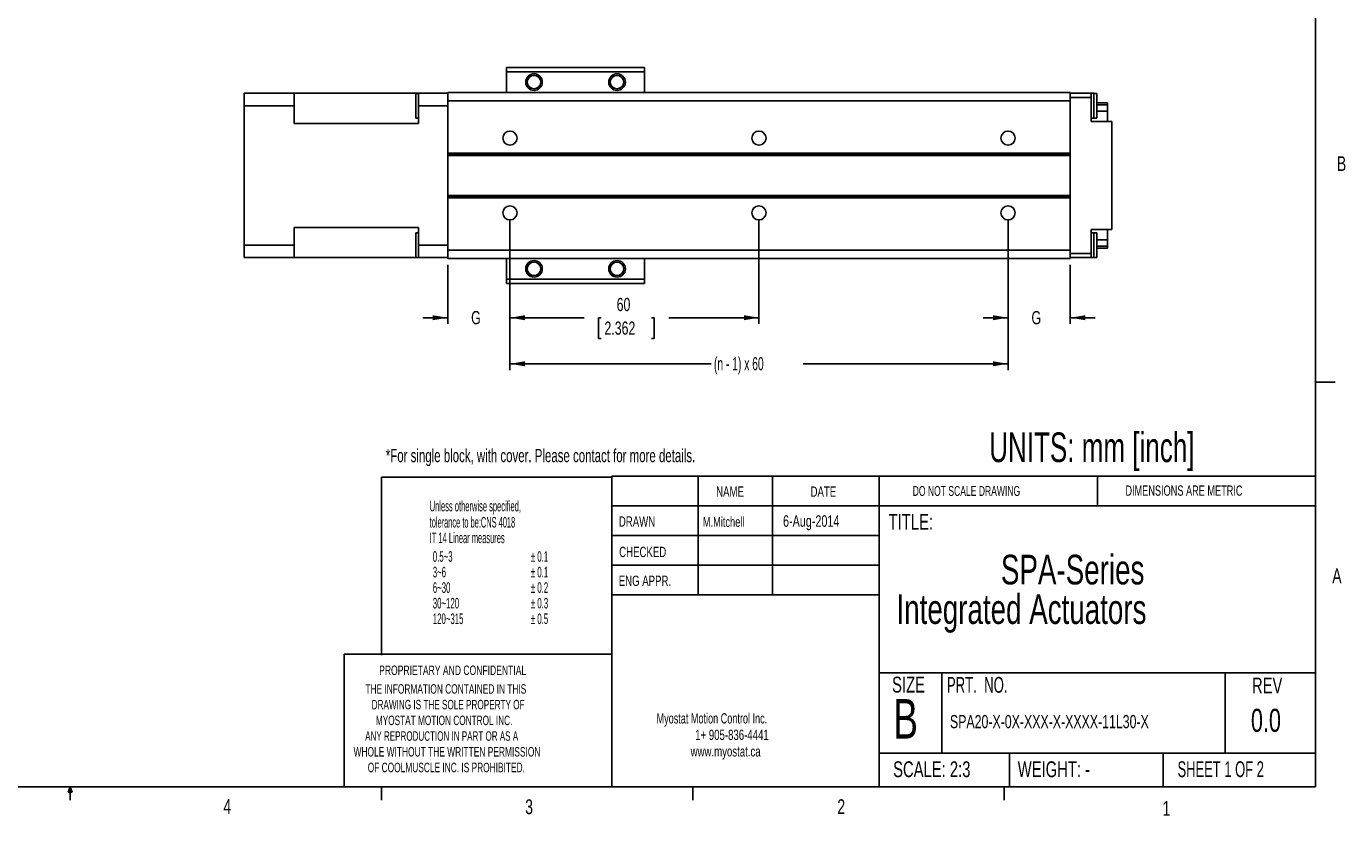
# Model space of a CAD drawing. Extents: x 11 to 421, y 5 to 275.
# Tile 5 of 7: x 209 to 421, y 5 to 132. Entities that reach past the tile are written whole.
import ezdxf
from ezdxf.enums import TextEntityAlignment as Align

# ---------------------------------------------------------------- set-up
doc = ezdxf.new("R2010")
doc.units = 0
doc.layers.get('0').update_dxf_attribs({"linetype": 'CONTINUOUS'})
doc.layers.add('FORMAT', color=7, linetype='CONTINUOUS')
doc.dimstyles.new('SLDDIMSTYLE0', dxfattribs={"dimtxt": 2.116667, "dimasz": 2.4, "dimexe": 0, "dimexo": 0.0625, "dimgap": 0.529167, "dimtad": 0, "dimlfac": 1.5, "dimrnd": 1e-09, "dimzin": 12, "dimsah": 1, "dimcen": 0.09, "dimazin": 3, "dimtfac": 1, "dimtofl": 0, "dimtmove": 0, "dimatfit": 3})
doc.dimstyles.new('SLDDIMSTYLE1', dxfattribs={"dimtxt": 2.116667, "dimasz": 2.4, "dimexe": 0, "dimexo": 0.0625, "dimgap": 0.529167, "dimtad": 0, "dimlfac": 1.5, "dimrnd": 1e-09, "dimzin": 12, "dimsah": 1, "dimcen": 0.09, "dimazin": 3, "dimtfac": 1, "dimtmove": 0, "dimatfit": 3})

# ---------------------------------------------------------------- blocks, each defined once
blk = doc.blocks.new('SW_NOTE_0')
at = {"color": 0, "linetype": 'CONTINUOUS'}
for s, width, p in [('Myostat Motion Control Inc.', 0.661111, (0, 0)), ('1+ 905-836-4441', 0.7, (6.2, -2.65)), ('www.myostat.ca', 0.7, (5.47, -5.3))]:
    blk.add_text(s, height=1.651, dxfattribs=dict(at, width=width)).set_placement(p, align=Align.BOTTOM_LEFT)
blk = doc.blocks.new('SW_NOTE_1')
at = {"color": 0, "linetype": 'CONTINUOUS'}
for s, width, p in [('THE INFORMATION CONTAINED IN THIS', 0.657576, (0, 0)), ('DRAWING IS THE SOLE PROPERTY OF', 0.643548, (1, -2.52)), ('MYOSTAT MOTION CONTROL INC. ', 0.65, (1.67, -5.05)), ('ANY REPRODUCTION IN PART OR AS A', 0.634375, (-0.04, -7.57)), ('WHOLE WITHOUT THE WRITTEN PERMISSION', 0.661111, (-1.91, -10.1)), ('OF COOLMUSCLE INC. IS PROHIBITED.', 0.657576, (0.37, -12.62))]:
    blk.add_text(s, height=1.524, dxfattribs=dict(at, width=width)).set_placement(p, align=Align.BOTTOM_LEFT)
blk = doc.blocks.new('SW_NOTE_2')
at = {"color": 0, "linetype": 'CONTINUOUS', "width": 0.7}
for s, height, p in [('SPA-Series', 4.763, (0, 0)), ('Integrated Actuators', 4.7625, (-16.77, -6.35))]:
    blk.add_text(s, height=height, dxfattribs=at).set_placement(p, align=Align.BOTTOM_LEFT)
blk = doc.blocks.new('_D_12')
at = {"color": 7, "linetype": 'CONTINUOUS'}
for p, q in [((286.56, 101.16), (286.56, 84.31)), ((276.56, 93.83), (276.56, 84.31)), ((276.56, 85.31), (272.56, 85.31)), ((286.56, 85.31), (290.56, 85.31))]:
    blk.add_line(p, q, dxfattribs=at)
for points in [[(276.56, 85.31), (274.16, 85.71), (274.16, 84.91)], [(286.56, 85.31), (288.96, 84.91), (288.96, 85.71)]]:
    blk.add_solid(points, dxfattribs=at)
at = {"color": 7, "linetype": 'CONTINUOUS', "width": 0.7}
blk.add_text('G', height=2.12, dxfattribs=at).set_placement((280.33, 83.63, 48.21), align=Align.BOTTOM_LEFT)
blk = doc.blocks.new('_D_13')
at = {"color": 7, "linetype": 'CONTINUOUS'}
for p, q in [((286.56, 101.16), (286.56, 84.31)), ((326.56, 101.16), (326.56, 84.31)), ((286.56, 85.31), (298.47, 85.31)), ((301.21, 85.31), (300.78, 85.31)), ((300.78, 85.31), (300.78, 81.95)), ((309.32, 85.31), (309.75, 85.31)), ((309.75, 85.31), (309.75, 81.95)), ((326.56, 85.31), (312.06, 85.31)), ((300.78, 81.95), (301.21, 81.95)), ((309.75, 81.95), (309.32, 81.95))]:
    blk.add_line(p, q, dxfattribs=at)
for points in [[(286.56, 85.31), (288.96, 84.91), (288.96, 85.71)], [(326.56, 85.31), (324.16, 85.71), (324.16, 84.91)]]:
    blk.add_solid(points, dxfattribs=at)
at = {"color": 7, "linetype": 'CONTINUOUS', "width": 0.7}
for s, p in [('60', (303.7, 85.74, 48.21)), ('2.362', (301.74, 81.95, 48.21))]:
    blk.add_text(s, height=2.117, dxfattribs=at).set_placement(p, align=Align.BOTTOM_LEFT)
blk = doc.blocks.new('_D_14')
at = {"color": 7, "linetype": 'CONTINUOUS'}
for p, q in [((286.56, 101.16), (286.56, 76.91)), ((366.56, 101.16), (366.56, 76.91)), ((286.56, 77.91), (318.9, 77.91)), ((366.56, 77.91), (333.67, 77.91))]:
    blk.add_line(p, q, dxfattribs=at)
for points in [[(286.56, 77.91), (288.96, 77.51), (288.96, 78.31)], [(366.56, 77.91), (364.16, 78.31), (364.16, 77.51)]]:
    blk.add_solid(points, dxfattribs=at)
at = {"color": 7, "linetype": 'CONTINUOUS', "width": 0.583333}
blk.add_text('(n - 1) x 60', height=2.1167, dxfattribs=at).set_placement((319.33, 76.23, 48.21), align=Align.BOTTOM_LEFT)
blk = doc.blocks.new('_D_15')
at = {"color": 7, "linetype": 'CONTINUOUS'}
for p, q in [((366.56, 101.16), (366.56, 84.31)), ((376.56, 93.83), (376.56, 84.31)), ((366.56, 85.31), (362.56, 85.31)), ((376.56, 85.31), (380.56, 85.31))]:
    blk.add_line(p, q, dxfattribs=at)
for points in [[(366.56, 85.31), (364.16, 85.71), (364.16, 84.91)], [(376.56, 85.31), (378.96, 84.91), (378.96, 85.71)]]:
    blk.add_solid(points, dxfattribs=at)
at = {"color": 7, "linetype": 'CONTINUOUS', "width": 0.7}
blk.add_text('G', height=2.12, dxfattribs=at).set_placement((370.33, 83.63, 48.21), align=Align.BOTTOM_LEFT)

msp = doc.modelspace()

# ---------------------------------------------------------------- linework, layer by layer
at = {"color": 7, "linetype": 'CONTINUOUS'}
for p, q in [((415.9568, 9.9587), (415.9568, 270.3087)), ((286.0292, 125.4942), (308.1625, 125.4942)), ((286.0292, 124.8276), (286.0292, 125.4942)), ((308.1625, 124.8276), (308.1625, 125.4942)), ((286.0292, 124.8276), (308.1625, 124.8276)), ((286.0292, 121.4942), (286.0292, 124.8276)), ((308.1625, 121.4942), (308.1625, 124.8276)), ((243.8958, 121.3609), (251.8958, 121.3609)), ((243.8958, 121.3609), (243.8958, 119.3609)), ((251.8958, 119.3609), (251.8958, 121.3609)), ((251.8958, 121.3609), (271.8958, 121.3609)), ((271.8958, 121.3276), (271.4292, 121.3276)), ((271.4292, 117.3942), (271.4292, 121.3276)), ((271.8958, 121.3609), (276.5625, 121.3609)), ((271.8958, 121.3609), (271.8958, 119.3609)), ((376.5625, 121.4942), (276.5625, 121.4942)), ((276.5625, 121.4942), (276.5625, 120.1609)), ((376.5625, 121.4942), (376.5625, 120.1609)), ((379.8958, 121.3609), (376.5625, 121.3609)), ((380.3625, 121.3609), (379.8958, 121.3609)), ((379.8958, 121.3609), (379.8958, 120.6942)), ((380.3625, 117.3609), (380.3625, 121.3609)), ((380.8292, 121.3276), (380.3625, 121.3276)), ((380.8292, 117.3942), (380.8292, 121.3276)), ((243.8958, 119.3609), (243.8958, 96.9609)), ((243.8958, 119.3609), (251.8958, 119.3609)), ((251.8958, 116.4942), (251.8958, 119.3609)), ((271.8958, 119.3609), (271.8958, 116.4942)), ((271.8958, 119.3609), (276.5625, 119.3609)), ((376.5625, 120.1609), (276.5625, 120.1609)), ((276.5625, 120.1609), (276.5625, 111.7276)), ((379.8958, 120.6942), (376.5625, 120.6942)), ((376.5625, 120.1609), (376.5625, 111.7276)), ((379.8958, 120.6942), (379.8958, 116.8276)), ((382.5625, 119.8276), (380.8292, 119.8276)), ((382.5625, 119.8276), (382.5625, 119.4942)), ((382.5625, 119.4942), (382.5625, 118.4942)), ((271.4292, 117.3942), (271.8958, 117.3942)), ((379.8958, 117.3609), (380.3625, 117.3609)), ((383.2292, 116.8276), (379.8958, 116.8276)), ((380.3625, 117.3942), (380.8292, 117.3942)), ((382.5625, 118.4942), (380.8292, 118.4942)), ((382.5625, 118.4942), (382.5625, 116.8276)), ((383.2292, 116.8276), (383.2292, 99.4942)), ((271.8958, 116.4942), (251.8958, 116.4942)), ((376.5625, 111.7276), (276.5625, 111.7276)), ((276.5625, 111.7276), (276.5625, 111.5796)), ((376.5625, 111.5796), (276.5625, 111.5796)), ((276.5625, 111.5796), (276.5625, 111.3542)), ((376.5625, 111.3542), (276.5625, 111.3542)), ((276.5625, 111.3542), (276.5625, 104.9676)), ((376.5625, 111.7276), (376.5625, 111.5796)), ((376.5625, 111.5796), (376.5625, 111.3542)), ((376.5625, 111.3542), (376.5625, 104.9676)), ((376.5625, 104.9676), (276.5625, 104.9676)), ((276.5625, 104.9676), (276.5625, 104.7422)), ((376.5625, 104.7422), (276.5625, 104.7422)), ((276.5625, 104.7422), (276.5625, 104.5942)), ((376.5625, 104.5942), (276.5625, 104.5942)), ((276.5625, 104.5942), (276.5625, 96.1609)), ((376.5625, 104.9676), (376.5625, 104.7422)), ((376.5625, 104.7422), (376.5625, 104.5942)), ((376.5625, 104.5942), (376.5625, 96.1609)), ((271.8958, 99.8276), (251.8958, 99.8276)), ((251.8958, 99.8276), (251.8958, 96.9609)), ((271.8958, 96.9609), (271.8958, 99.8276)), ((271.8958, 98.9276), (271.4292, 98.9276)), ((271.4292, 94.9942), (271.4292, 98.9276)), ((383.2292, 99.4942), (379.8958, 99.4942)), ((379.8958, 99.4942), (379.8958, 95.6276)), ((380.3625, 98.9609), (379.8958, 98.9609)), ((380.3625, 94.9609), (380.3625, 98.9609)), ((380.8292, 98.9276), (380.3625, 98.9276)), ((380.8292, 94.9942), (380.8292, 98.9276)), ((380.8292, 97.8276), (382.5625, 97.8276)), ((382.5625, 99.4942), (382.5625, 97.8276)), ((382.5625, 97.8276), (382.5625, 96.8276)), ((243.8958, 96.9609), (251.8958, 96.9609)), ((243.8958, 96.9609), (243.8958, 94.9609)), ((251.8958, 96.9609), (251.8958, 94.9609)), ((271.8958, 96.9609), (276.5625, 96.9609)), ((271.8958, 94.9609), (271.8958, 96.9609)), ((376.5625, 96.1609), (276.5625, 96.1609)), ((276.5625, 96.1609), (276.5625, 94.8276)), ((376.5625, 96.1609), (376.5625, 94.8276)), ((379.8958, 95.6276), (376.5625, 95.6276)), ((379.8958, 95.6276), (379.8958, 94.9609)), ((382.5625, 96.4942), (380.8292, 96.4942)), ((382.5625, 96.8276), (382.5625, 96.4942)), ((243.8958, 94.9609), (251.8958, 94.9609)), ((251.8958, 94.9609), (271.8958, 94.9609)), ((271.4292, 94.9942), (271.8958, 94.9942)), ((271.8958, 94.9609), (276.5625, 94.9609)), ((376.5625, 94.8276), (276.5625, 94.8276)), ((286.0292, 91.4942), (286.0292, 94.8276)), ((308.1625, 91.4942), (308.1625, 94.8276)), ((379.8958, 94.9609), (376.5625, 94.9609)), ((379.8958, 94.9609), (380.3625, 94.9609)), ((380.3625, 94.9942), (380.8292, 94.9942)), ((286.0292, 91.4942), (308.1625, 91.4942)), ((286.0292, 90.8276), (286.0292, 91.4942)), ((308.1625, 90.8276), (308.1625, 91.4942)), ((286.0292, 90.8276), (308.1625, 90.8276)), ((415.9568, 74.9374), (419.1318, 74.9374)), ((302.9194, 59.8531), (415.9568, 59.8531)), ((302.9194, 59.8531), (302.9194, 9.9587)), ((316.8169, 59.8531), (316.8169, 40.8031)), ((328.7175, 59.8531), (328.7175, 40.8031)), ((345.8853, 59.8531), (345.8853, 9.9587)), ((380.921, 55.0906), (380.921, 59.8531)), ((302.9194, 55.0906), (415.9568, 55.0906)), ((302.9194, 50.3281), (345.8853, 50.3281)), ((302.9194, 45.5656), (345.8853, 45.5656)), ((345.8853, 40.8031), (302.9194, 40.8031)), ((259.9535, 31.2781), (259.9535, 9.9587)), ((302.9194, 31.2781), (259.9535, 31.2781)), ((345.8853, 28.2432), (415.9568, 28.2432)), ((355.9321, 28.2432), (355.9321, 15.366)), ((401.4296, 28.2432), (401.4296, 15.366)), ((345.8853, 15.366), (415.9568, 15.366)), ((366.793, 15.366), (366.793, 9.9587)), ((391.4795, 15.366), (391.4795, 9.9587)), ((415.9568, 9.9587), (15.9068, 9.9587)), ((215.5889, 9.0805), (215.9254, 9.9587)), ((216.2443, 9.0805), (215.5889, 9.0805)), ((215.9254, 9.9587), (215.9254, 7.8048)), ((215.9254, 9.9587), (216.2443, 9.0805)), ((265.9317, 9.9587), (265.9317, 7.8048)), ((315.9379, 9.9587), (315.9379, 7.8048)), ((365.9442, 9.9587), (365.9442, 7.8048))]:
    msp.add_line(p, q, dxfattribs=at)
at = {"color": 8, "linetype": 'CONTINUOUS'}
for p, q in [((380.8292, 119.4942), (382.5625, 119.4942)), ((382.5625, 96.8276), (380.8292, 96.8276))]:
    msp.add_line(p, q, dxfattribs=at)
at = {"color": 7, "linetype": 'CONTINUOUS'}
for centre, radius in [((290.4292, 123.1609), 1.3333), ((290.4292, 123.1609), 1.0807), ((303.7625, 123.1609), 1.3333), ((303.7625, 123.1609), 1.0807), ((286.5625, 114.1609), 1.1333), ((326.5625, 114.1609), 1.1333), ((366.5625, 114.1609), 1.1333), ((286.5625, 102.1609), 1.1333), ((326.5625, 102.1609), 1.1333), ((366.5625, 102.1609), 1.1333), ((290.4292, 93.1609), 1.3333), ((290.4292, 93.1609), 1.0807), ((303.7625, 93.1609), 1.3333), ((303.7625, 93.1609), 1.0807)]:
    msp.add_circle(centre, radius, dxfattribs=at)
at = {"layer": 'FORMAT'}
for p, q in [((265.9386, 31.1238), (265.9386, 59.6988)), ((265.9386, 59.6988), (302.9263, 59.6988))]:
    msp.add_line(p, q, dxfattribs=at)

# ---------------------------------------------------------------- block references
at = {"color": 7, "linetype": 'CONTINUOUS'}
for name, p in [('SW_NOTE_2', (365.4188, 41.0408)), ('SW_NOTE_1', (263.3542, 24.4643)), ('SW_NOTE_0', (310.1127, 19.6351))]:
    msp.add_blockref(name, p, dxfattribs=at)

# ---------------------------------------------------------------- texts
for s, height, width, p in [('B', 2.3813, 0.7, (419.3916, 108.1592)), ('UNITS: mm [inch]', 4.7625, 0.65625, (363.5387, 60.6923)), ('*For single block, with cover. Please contact for more details.', 2.116667, 0.65, (266.6283, 61.4713)), ('NAME', 1.651, 0.7, (319.6806, 56.0534)), ('DATE', 1.651, 0.7, (334.8453, 56.0534)), ('DO NOT SCALE DRAWING', 1.5875, 0.6475, (351.2507, 56.2122)), ('DIMENSIONS ARE METRIC', 1.651, 0.666667, (385.4163, 56.2211)), ('Unless otherwise specified,', 1.7, 0.532164, (273.6707, 53.6934)), ('tolerance to be:CNS 4018 ', 1.7, 0.508421, (273.6707, 51.0949)), ('DRAWN', 1.651, 0.7, (304.0533, 51.2532)), ('M.Mitchell', 1.5875, 0.7, (317.539, 51.2443)), ('6-Aug-2014', 1.85208, 0.7, (330.4229, 51.1664)), ('TITLE:', 2.54, 0.7, (347.3752, 50.4806)), ('IT 14 Linear measures', 1.7, 0.513158, (273.6707, 48.5949)), ('0.5~3', 1.7, 0.552632, (274.1707, 45.5949)), ('± 0.1', 1.7, 0.552632, (289.9207, 45.5949)), ('CHECKED', 1.651, 0.7, (304.1075, 46.3672)), ('3~6', 1.7, 0.552632, (274.1707, 43.0949)), ('± 0.1', 1.7, 0.552632, (289.9207, 43.0949)), ('A', 2.3813, 0.7, (418.6449, 41.9551)), ('6~30', 1.7, 0.552632, (274.1707, 40.5949)), ('± 0.2', 1.7, 0.552632, (289.9207, 40.5949)), ('ENG APPR.', 1.651, 0.7, (304.034, 41.7312)), ('30~120', 1.7, 0.552632, (274.1707, 38.0949)), ('± 0.3', 1.7, 0.552632, (289.9207, 38.0949)), ('120~315', 1.7, 0.552632, (274.1707, 35.5949)), ('± 0.5', 1.7, 0.552632, (289.9207, 35.5949)), ('PROPRIETARY AND CONFIDENTIAL', 1.524, 0.675, (265.5535, 27.4591)), ('SIZE', 2.54, 0.7, (347.9364, 24.3425)), ('PRT.  NO.', 2.54, 0.622222, (356.7375, 24.3069)), ('REV', 2.54, 0.7, (405.7417, 24.2077)), ('B', 6.35, 0.7, (348.1368, 15.7975)), ('SPA20-X-0X-XXX-X-XXXX-11L30-X', 2.116667, 0.7, (357.2356, 18.7397)), ('0.0', 3.70417, 0.7, (405.5772, 17.6705)), ('SCALE: 2:3', 2.54, 0.7, (348.1054, 10.7491)), ('WEIGHT: -', 2.54, 0.7, (368.1188, 10.7491)), ('SHEET 1 OF 2', 2.54, 0.6125, (393.7877, 10.7573)), ('4', 2.3813, 0.7, (240.5412, 4.899)), ('3', 2.3813, 0.7, (289.0208, 4.8455)), ('2', 2.3813, 0.7, (339.1483, 4.8664)), ('1', 2.3813, 0.7, (391.3712, 4.5853))]:
    msp.add_text(s, height=height, dxfattribs=dict(at, width=width)).set_placement(p, align=Align.BOTTOM_LEFT)

# ---------------------------------------------------------------- dimensions: what is measured, and where the dimension line sits
for base, p1, p2, text, dimstyle, picture, middle in [((286.5625, 85.3132), (276.5625, 94.8276), (286.5625, 102.1609), 'G', 'SLDDIMSTYLE1', '_D_12', (281.5625, 85.3132)), ((286.5625, 77.9067), (366.5625, 102.1609), (286.5625, 102.1609), '(n - 1) x 60', 'SLDDIMSTYLE0', '_D_14', (326.2893, 77.9067)), ((376.5625, 85.3132), (366.5625, 102.1609), (376.5625, 94.8276), 'G', 'SLDDIMSTYLE1', '_D_15', (371.5625, 85.3132))]:
    dim = msp.add_linear_dim(base=base, p1=p1, p2=p2, text=text, dimstyle=dimstyle, dxfattribs=at)
    dim.commit()
    dim.dimension.update_dxf_attribs({"geometry": picture, "text_midpoint": middle, "dimtype": 160})
dim = msp.add_linear_dim(base=(326.5625, 85.3132), p1=(286.5625, 102.1609), p2=(326.5625, 102.1609), dimstyle='SLDDIMSTYLE0', dxfattribs=at)
dim.commit()
dim.dimension.update_dxf_attribs({"geometry": '_D_13', "text_midpoint": (305.2617, 85.3132), "dimtype": 160})

doc.saveas('drawing.dxf')
